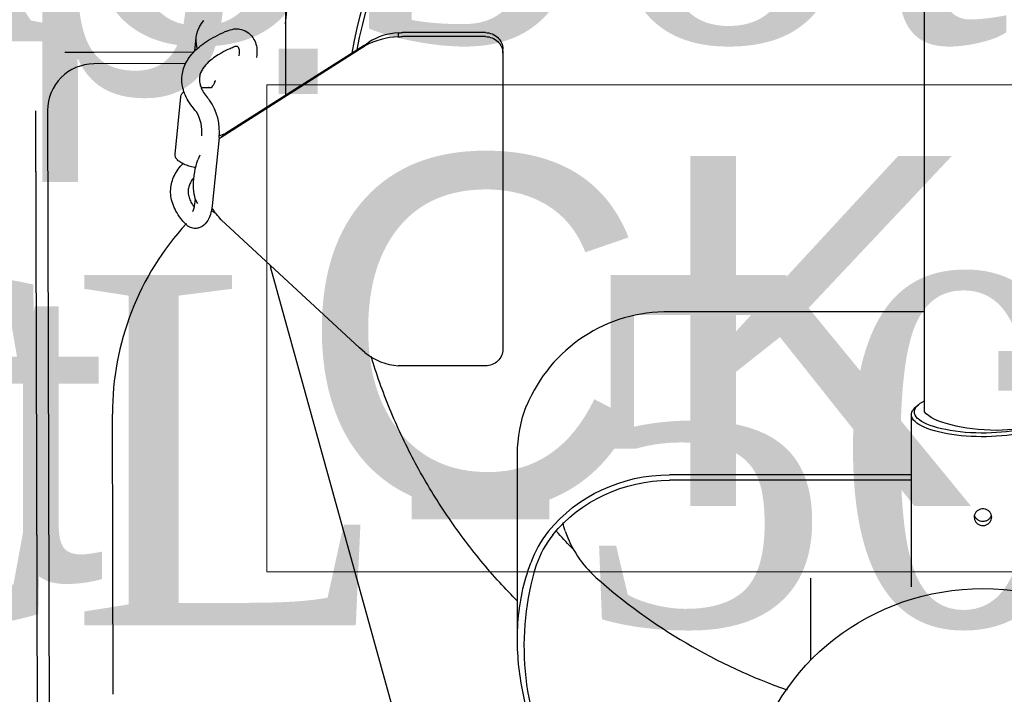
# Model space of a CAD drawing. Header units: millimetres. Extents: x 2985995 to 3127507, y -509231 to -458405.
# Tile 36 of 100: x 3023572 to 3023741, y -484620 to -484505. Entities that reach past the tile are written whole.
import ezdxf

# ---------------------------------------------------------------- set-up
doc = ezdxf.new("R2010")
doc.units = ezdxf.units.MM
doc.header["$LTSCALE"] = 1000
doc.header["$MEASUREMENT"] = 0
for name, color, linetype in [('ELECTRICAL', 7, 'CONTINUOUS'), ('Equipment', 5, 'CONTINUOUS'), ('Equipment Name', 7, 'CONTINUOUS')]:
    doc.layers.add(name, color=color, linetype=linetype)
doc.layers.add('Equip No.', color=1, linetype='CONTINUOUS', lineweight=15)
doc.styles.add('ARAIL', font='arial.ttf')
doc.styles.add('Arial', font='arial.ttf')
doc.styles.add('style12', font='BOOKOSI.TTF')

msp = doc.modelspace()

# ---------------------------------------------------------------- linework, layer by layer
at = {"layer": 'Equip No.', "elevation": 0}
msp.add_lwpolyline([(3023614.60004, -484515.93567), (3023874.36857, -484515.93567), (3023874.36857, -484599.35819), (3023614.60004, -484599.35819)], close=True, dxfattribs=at)
at = {"layer": 'Equipment'}
for p, q in [((3023617.80567, -484505.46484, 0.02452), (3023635.65185, -484327.94909, 0.02452)), ((3023727.26959, -484509.08439, 0.02452), (3023727.26959, -484380.41236, 0.02452)), ((3023617.80567, -484501.28521, 0.02452), (3023617.80567, -484517.72406, 0.02452)), ((3023602.24449, -484510.15577, 0.02452), (3023602.48087, -484507.80445, 0.02452)), ((3023637.09861, -484507.01778, 0.02452), (3023637.09861, -484507.70182, 0.02452)), ((3023652.01972, -484506.99328, 0.02452), (3023637.8202, -484506.99328, 0.02452)), ((3023652.01972, -484507.67732, 0.02452), (3023637.8202, -484507.67732, 0.02452)), ((3023631.23764, -484509.18859, 0.02452), (3023607.51636, -484524.26249, 0.02452)), ((3023631.23764, -484509.18859, 0.02452), (3023630.45618, -484509.81825, 0.02452)), ((3023630.45618, -484509.81825, 0.02452), (3023631.4002, -484509.27332, 0.02452)), ((3023631.23764, -484509.18859, 0.02452), (3023632.0706, -484508.62885, 0.02452)), ((3023727.26959, -484521.91844, 0.02452), (3023727.26959, -484509.08439, 0.02452)), ((3023579.96519, -484510.3469, 0.02452), (3023602.11073, -484510.28353, 0.02452)), ((3023579.96522, -484510.3569, 0.02452), (3023584.51806, -484510.34387, 0.02452)), ((3023584.51806, -484510.34387, 0.02452), (3023584.9652, -484510.34259, 0.02452)), ((3023584.9652, -484510.34259, 0.02452), (3023602.10023, -484510.29356, 0.02452)), ((3023606.7349, -484524.89215, 0.02452), (3023630.45618, -484509.81825, 0.02452)), ((3023609.84201, -484510.96934, 0.02452), (3023609.88903, -484510.50158, 0.02452)), ((3023612.87398, -484510.80167, 0.02452), (3023612.82696, -484511.26943, 0.02452)), ((3023655.01972, -484510.4964, 0.02452), (3023655.01972, -484509.81236, 0.02452)), ((3023655.01972, -484510.4964, 0.02452), (3023655.01972, -484561.2398, 0.02452)), ((3023600.68914, -484512.29761, 0.02452), (3023584.97093, -484512.34258, 0.02452)), ((3023598.85381, -484527.78737, 0.02452), (3023599.84135, -484517.96433, 0.02452)), ((3023575.44307, -484677.36052, 0.02452), (3023574.9942, -484520.4916, 0.02452)), ((3023575.43876, -484672.36051, 0.02452), (3023575.00383, -484520.36114, 0.02452)), ((3023577.00382, -484520.35541, 0.02452), (3023577.43876, -484672.35479, 0.02452)), ((3023727.26959, -484571.94482, 0.02452), (3023727.26959, -484521.91844, 0.02452)), ((3023606.7349, -484524.89215, 0.02452), (3023607.51636, -484524.26249, 0.02452)), ((3023606.40892, -484524.96718, 0.02452), (3023605.23328, -484536.66127, 0.02452)), ((3023603.09087, -484527.98045, 0.02452), (3023602.78664, -484528.78508, 0.02452)), ((3023602.24833, -484536.36118, 0.02452), (3023602.33956, -484535.45371, 0.02452)), ((3023605.42366, -484537.33944, 0.02452), (3023605.10018, -484537.29248, 0.02452)), ((3023605.42366, -484537.33944, 0.02452), (3023605.14952, -484537.05617, 0.02452)), ((3023630.45618, -484560.99353, 0.02452), (3023606.7349, -484539.03196, 0.02452)), ((3023639.48526, -484634.61828, 0.02452), (3023615.21786, -484547.09331, 0.02452)), ((3023727.26959, -484554.80438, 0.02452), (3023683.59098, -484554.80438, 0.02452)), ((3023631.4002, -484561.79013, 0.02452), (3023630.45618, -484560.99353, 0.02452)), ((3023652.01972, -484564.05888, 0.02452), (3023637.8202, -484564.05888, 0.02452)), ((3023725.68425, -484571.19038, 0.02452), (3023726.15712, -484570.76505, 0.02452)), ((3023588.26992, -484620.32359, 0.02452), (3023588.13257, -484572.32378, 0.02452)), ((3023725.01959, -484601.79187, 0.02452), (3023725.01959, -484572.42035, 0.02452)), ((3023657.51959, -484610.91136, 0.02452), (3023657.51959, -484579.18286, 0.02452)), ((3023725.01959, -484582.72942, 0.02452), (3023683.59098, -484582.72942, 0.02452)), ((3023725.01959, -484583.66911, 0.02452), (3023683.59098, -484583.66911, 0.02452)), ((3023707.76959, -484614.46459, 0.02452), (3023707.76959, -484600.6439, 0.02452))]:
    msp.add_line(p, q, dxfattribs=at)
for centre, radius, start, end in [((3023637.61491, -484520.6912, 0.02452), 12.99964, 92.2762082, 118.5592808), ((3023637.67613, -484517.47165, 0.02452), 10.46981, 93.1620665, 122.3709659), ((3023584.99379, -484520.33255, 0.02452), 7.99, 90.1639475, 180.1639475), ((3023596.99723, -484523.95534, 0.02452), 9.4646, 353.8623578, 34.8709672), ((3023596.59897, -484523.97705, 0.02452), 6.86112, 354.2284, 29.6741123), ((3023610.41343, -484528.68523, 0.02452), 5.28385, 134.1217312, 140.0904314), ((3023603.24341, -484541.2173, 0.02452), 4.13074, 47.0650347, 63.8805181), ((3023636.14237, -484572.18641, 0.02452), 48.01, 137.3976457, 180.1639475), ((3023616.66332, -484546.69253, 0.02452), 1.5, 185.721172, 195.496706), ((3023683.13718, -484580.79288, 0.02452), 25.99246, 88.9996299, 157.6665876), ((3023637.70851, -484554.12921, 0.02452), 9.92393, 230.5305629, 266.4764859), ((3023678.09398, -484604.49961, 0.02452), 19.47274, 141.7996058, 159.8817538), ((3023678.27713, -484604.55961, 0.02452), 18.67646, 141.8547553, 160.0489522), ((3023683.28334, -484586.42492, 0.02452), 18.5462, 198.7010799, 228.382955), ((3023705.9958, -484612.08183, 0.02452), 47.3585, 162.9384317, 207.4487327), ((3023736.02802, -484527.19053, 0.02452), 97.86021, 228.3293784, 250.7250327)]:
    msp.add_arc(centre, radius, start, end, dxfattribs=at)
at = {"layer": 'Equipment', "extrusion": (0, 0, -1)}
for centre, major_axis, ratio, start_param, end_param in [((3023737.51959, -484528.36547, 0.02452), (-110, 0), 0.939692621, 0.173716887, 1.477479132), ((3023737.51959, -484528.36547, 0.02452), (-109.25, 0), 0.939692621, 0.180372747, 1.476836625), ((3023642.1849, -484511.79602, 0.02452), (-39.70403, 3.99156), 0.340504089, -0.133602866, 0.225110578), ((3023637.8202, -484516.39021, 0.02452), (-10, 0), 0.939692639, 1.498574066, 1.570796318), ((3023637.8202, -484517.07425, 0.02452), (-10, 0), 0.939692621, 1.498574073, 1.570796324), ((3023652.01972, -484509.81236, 0.02452), (-3, 0), 0.939692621, 1.570796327, 3.141592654), ((3023652.01972, -484510.4964, 0.02452), (-3, 0), 0.939692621, 1.570796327, 3.141592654), ((3023590.12323, -484513.62851, 0.02452), (-15.6113, 1.56945), 0.340504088, 3.141592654, 3.167669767), ((3023604.81627, -484518.46448, 0.02452), (-4.97492, 0.50014), 0.340504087, 0, 0.020087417), ((3023603.97338, -484531.56114, 0.02452), (-0.71836, -4.94813), 0.367167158, 0.276304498, 2.112214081), ((3023652.01972, -484561.2398, 0.02452), (-3, 0), 0.939692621, 3.141592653, 4.71238898), ((3023637.8202, -484554.66195, 0.02452), (-10, 0), 0.939692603, 4.712388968, 4.784611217), ((3023737.26959, -484571.94482, 0.02452), (-11.75, 0), 0.309016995, 0, 0.552788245), ((3023737.26959, -484571.94482, 0.02452), (-11.75, 0), 0.309016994, 2.588804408, 6.283185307), ((3023683.59098, -484579.18286, 0.02452), (-26.07139, 0), 0.939692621, 0, 0.347984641), ((3023737.26959, -484572.42035, 0.02452), (-12.25, 0), 0.309016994, 3.141592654, 6.614112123), ((3023737.26959, -484571.94482, 0.02452), (-10.25087, 0.76951), 0.299841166, 2.896276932, 6.037869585), ((3023683.59098, -484607.22851, 0.02452), (-26.07139, 0), 0.939692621, 0.647162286, 1.570796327), ((3023683.59098, -484607.22851, 0.02452), (-25.07139, 0), 0.939692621, 0.647162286, 1.570796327), ((3023684.26961, -484586.64114, 0.02452), (-19.49951, 0), 0.951056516, -0.310045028, -0.235291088), ((3023683.59098, -484577.47276, 0.02452), (-25.07139, 0), 0.939692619, -0.706986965, -0.683492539), ((3023737.51959, -484534.17981, 0.02452), (-96, 0), 0.939692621, -0.747185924, -0.706987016), ((3023737.26959, -484600.6439, 0.02452), (-29.5, 0), 0.951056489, -0.000000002, 0.00755953), ((3023737.26959, -484640.50709, 0.02452), (-40.25, 0), 0.951056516, 0.200028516, 2.941564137)]:
    msp.add_ellipse(centre, major_axis=major_axis, ratio=ratio, start_param=start_param, end_param=end_param, dxfattribs=at)
at = {"layer": 'Equipment'}
for points, knots in [([(3023602.56007, -484520.58067, 0.02452), (3023602.35229, -484520.34921, 0.02452), (3023601.84316, -484519.7747, 0.02452), (3023601.08735, -484518.70442, 0.02452), (3023600.46171, -484517.44235, 0.02452), (3023600.0923, -484516.16469, 0.02452), (3023599.98746, -484514.91207, 0.02452), (3023600.1318, -484513.70362, 0.02452), (3023600.50839, -484512.55273, 0.02452), (3023601.10513, -484511.45929, 0.02452), (3023601.92103, -484510.41825, 0.02452), (3023602.96193, -484509.42667, 0.02452), (3023604.23763, -484508.48608, 0.02452), (3023605.72135, -484507.61549, 0.02452), (3023607.05976, -484506.9838, 0.02452), (3023607.80181, -484506.67979, 0.02452), (3023607.99534, -484506.60102, 0.02452)], [0, 0, 0, 0, 0.043134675, 0.125704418, 0.206935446, 0.285322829, 0.360423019, 0.433151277, 0.505212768, 0.577944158, 0.652913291, 0.73084181, 0.811405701, 0.893583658, 0.976353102, 1, 1, 1, 1]), ([(3023607.99547, -484506.60243, 0.02452), (3023608.44255, -484506.4644, 0.02452), (3023609.13776, -484506.26763, 0.02452), (3023610.34642, -484506.40402, 0.02452), (3023611.47793, -484506.96145, 0.02452), (3023612.36476, -484507.98097, 0.02452), (3023612.88379, -484509.30252, 0.02452), (3023612.88544, -484510.21743, 0.02452), (3023612.87393, -484510.80174, 0.02452)], [0, 0, 0, 0, 0.168918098, 0.307889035, 0.491912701, 0.681924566, 0.825370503, 1, 1, 1, 1]), ([(3023609.11229, -484509.38533, 0.02452), (3023608.80219, -484509.51314, 0.02452), (3023608.05226, -484509.82507, 0.02452), (3023606.84622, -484510.42329, 0.02452), (3023605.67726, -484511.13998, 0.02452), (3023604.72043, -484511.87987, 0.02452), (3023603.98894, -484512.62068, 0.02452), (3023603.46951, -484513.35299, 0.02452), (3023603.14516, -484514.07776, 0.02452), (3023603.00046, -484514.82416, 0.02452), (3023603.04784, -484515.59227, 0.02452), (3023603.295, -484516.4066, 0.02452), (3023603.71973, -484517.23511, 0.02452), (3023604.25403, -484517.97588, 0.02452), (3023604.62902, -484518.39556, 0.02452), (3023604.76238, -484518.54357, 0.02452)], [0, 0, 0, 0, 0.043676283, 0.125128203, 0.206195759, 0.286960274, 0.367736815, 0.449249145, 0.533217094, 0.622777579, 0.720739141, 0.802781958, 0.881251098, 0.964426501, 1, 1, 1, 1]), ([(3023609.88908, -484510.50155, 0.02452), (3023609.89369, -484510.29115, 0.02452), (3023609.90117, -484509.96904, 0.02452), (3023609.76682, -484509.59522, 0.02452), (3023609.63462, -484509.42761, 0.02452), (3023609.41567, -484509.29401, 0.02452), (3023609.23702, -484509.34388, 0.02452), (3023609.11208, -484509.38396, 0.02452)], [0, 0, 0, 0, 0.137693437, 0.250829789, 0.425585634, 0.665272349, 1, 1, 1, 1]), ([(3023605.06099, -484516.38288, 0.02452), (3023605.15887, -484516.2856, 0.02452), (3023605.39276, -484516.04785, 0.02452), (3023605.63722, -484515.66663, 0.02452), (3023605.68034, -484515.41913, 0.02452), (3023605.69816, -484515.30207, 0.02452)], [0, 0, 0, 0, 0.240905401, 0.697347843, 1, 1, 1, 1]), ([(3023599.85868, -484517.90667, 0.02452), (3023599.90083, -484517.74613, 0.02452), (3023599.98024, -484517.46436, 0.02452), (3023600.22535, -484517.22148, 0.02452), (3023600.37839, -484517.10726, 0.02452), (3023600.39762, -484517.09341, 0.02452)], [0, 0, 0, 0, 0.1120288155, 0.2329864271, 0.2500779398, 0.2500779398, 0.2500779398, 0.2500779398]), ([(3023603.31289, -484516.38043, 0.02452), (3023603.3739, -484516.37855, 0.02452), (3023603.77202, -484516.36988, 0.02452), (3023604.16452, -484516.38564, 0.02452), (3023604.55662, -484516.40378, 0.02452)], [0.8165173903, 0.8165173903, 0.8165173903, 0.8165173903, 0.8446505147, 1, 1, 1, 1]), ([(3023604.55662, -484516.40378, 0.02452), (3023604.62999, -484516.40701, 0.02452), (3023604.76023, -484516.41208, 0.02452), (3023604.93852, -484516.39761, 0.02452), (3023605.05176, -484516.37397, 0.02452), (3023605.09109, -484516.35928, 0.02452), (3023605.09478, -484516.35696, 0.02452), (3023605.09472, -484516.35693, 0.02452)], [0, 0, 0, 0, 0.2091230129, 0.4365596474, 0.6225632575, 0.7696891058, 0.8209242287, 0.8209242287, 0.8209242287, 0.8209242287]), ([(3023602.39627, -484530.12859, 0.02452), (3023602.32865, -484530.11531, 0.02452), (3023601.91837, -484530.03129, 0.02452), (3023601.21199, -484529.84717, 0.02452), (3023600.3561, -484529.52824, 0.02452), (3023599.64897, -484529.14491, 0.02452), (3023599.16631, -484528.73222, 0.02452), (3023598.87123, -484528.25889, 0.02452), (3023598.85998, -484527.95563, 0.02452), (3023598.85692, -484527.78682, 0.02452)], [0.184006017, 0.184006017, 0.184006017, 0.184006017, 0.2112712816, 0.350562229, 0.4910413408, 0.6340180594, 0.7819018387, 0.8971534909, 1, 1, 1, 1]), ([(3023600.63201, -484539.75898, 0.02452), (3023600.42424, -484539.52752, 0.02452), (3023599.91511, -484538.95301, 0.02452), (3023599.1593, -484537.88273, 0.02452), (3023598.53366, -484536.62066, 0.02452), (3023598.16425, -484535.343, 0.02452), (3023598.05941, -484534.09038, 0.02452), (3023598.20375, -484532.88193, 0.02452), (3023598.58034, -484531.73104, 0.02452), (3023599.17708, -484530.6376, 0.02452), (3023599.76656, -484529.88546, 0.02452), (3023600.13794, -484529.48845, 0.02452), (3023600.20221, -484529.42167, 0.02452)], [0, 0, 0, 0, 0.0431346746, 0.1257044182, 0.2069354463, 0.285322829, 0.3604230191, 0.4331512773, 0.5052127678, 0.5779441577, 0.6529132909, 0.6682260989, 0.6682260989, 0.6682260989, 0.6682260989]), ([(3023602.09603, -484531.79761, 0.02452), (3023601.88871, -484532.04173, 0.02452), (3023601.54092, -484532.5325, 0.02452), (3023601.2171, -484533.25607, 0.02452), (3023601.07241, -484534.00247, 0.02452), (3023601.11979, -484534.77058, 0.02452), (3023601.36694, -484535.58491, 0.02452), (3023601.72149, -484536.27652, 0.02452), (3023602.02112, -484536.72166, 0.02452), (3023602.13596, -484536.87921, 0.02452)], [0.3681623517, 0.3681623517, 0.3681623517, 0.3681623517, 0.4492491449, 0.533217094, 0.6227775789, 0.7207391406, 0.8027819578, 0.8812510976, 0.9241607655, 0.9241607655, 0.9241607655, 0.9241607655]), ([(3023601.91396, -484537.62284, 0.02452), (3023601.91383, -484537.62263, 0.02452), (3023601.91161, -484537.61642, 0.02452), (3023601.96218, -484537.52942, 0.02452), (3023602.07963, -484537.24302, 0.02452), (3023602.18948, -484536.81888, 0.02452), (3023602.22681, -484536.53765, 0.02452), (3023602.24969, -484536.361, 0.02452)], [0.5375488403, 0.5375488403, 0.5375488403, 0.5375488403, 0.5425057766, 0.6547518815, 0.8064786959, 0.897779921, 1, 1, 1, 1]), ([(3023605.23193, -484536.66143, 0.02452), (3023605.14497, -484537.22854, 0.02452), (3023604.99574, -484538.1075, 0.02452), (3023604.42009, -484539.35284, 0.02452), (3023603.76007, -484540.07752, 0.02452), (3023602.9614, -484540.45798, 0.02452), (3023602.23439, -484540.56987, 0.02452), (3023601.39796, -484540.40448, 0.02452), (3023600.93228, -484540.02485, 0.02452), (3023600.63287, -484539.7594, 0.02452)], [0, 0, 0, 0, 0.185136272, 0.337587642, 0.545688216, 0.631786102, 0.71938321, 0.840231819, 1, 1, 1, 1]), ([(3023606.7349, -484539.03196, 0.02452), (3023606.49391, -484538.68469, 0.02452), (3023606.21229, -484538.37157, 0.02452), (3023605.72682, -484537.81408, 0.02452), (3023605.52595, -484537.56931, 0.02452), (3023605.42366, -484537.33944, 0.02452)], [0, 0, 0, 0, 0.5, 0.5, 1, 1, 1, 1]), ([(3023657.5114, -484604.37791, 0.02452), (3023656.47929, -484603.33058, 0.02452), (3023654.34178, -484601.06898, 0.02452), (3023651.24004, -484597.48045, 0.02452), (3023648.21189, -484593.62359, 0.02452), (3023645.37747, -484589.63823, 0.02452), (3023642.74289, -484585.53305, 0.02452), (3023640.3138, -484581.31701, 0.02452), (3023638.09543, -484576.9993, 0.02452), (3023636.09246, -484572.58922, 0.02452), (3023634.30937, -484568.09671, 0.02452), (3023633.14579, -484564.69101, 0.02452), (3023632.56076, -484562.79251, 0.02452), (3023632.45074, -484562.42799, 0.02452)], [0.5594419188, 0.5594419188, 0.5594419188, 0.5594419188, 0.5877431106, 0.6193901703, 0.6510288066, 0.6826588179, 0.7142800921, 0.7458926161, 0.7774964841, 0.8090919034, 0.840679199, 0.8722588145, 0.8797480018, 0.8797480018, 0.8797480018, 0.8797480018]), ([(3023737.26959, -484591.42271, 0.02452), (3023737.1024, -484591.42271, 0.02452), (3023736.93291, -484591.39425, 0.02452), (3023736.77518, -484591.3399, 0.02452), (3023736.61747, -484591.28557, 0.02452), (3023736.46718, -484591.20393, 0.02452), (3023736.33653, -484591.10213, 0.02452), (3023736.20528, -484590.99986, 0.02452), (3023736.09022, -484590.87446, 0.02452), (3023736.00078, -484590.73669, 0.02452), (3023735.91106, -484590.59848, 0.02452), (3023735.84465, -484590.44399, 0.02452), (3023735.80719, -484590.28645, 0.02452), (3023735.76991, -484590.1297, 0.02452), (3023735.76026, -484589.9656, 0.02452), (3023735.77906, -484589.80792, 0.02452), (3023735.79777, -484589.65109, 0.02452), (3023735.84511, -484589.49632, 0.02452), (3023735.91713, -484589.356, 0.02452), (3023735.98934, -484589.2153, 0.02452), (3023736.08831, -484589.08526, 0.02452), (3023736.20596, -484588.97591, 0.02452), (3023736.32438, -484588.86584, 0.02452), (3023736.46501, -484588.77368, 0.02452), (3023736.6163, -484588.70656, 0.02452), (3023736.76763, -484588.63942, 0.02452), (3023736.93386, -484588.59548, 0.02452), (3023737.10108, -484588.57821, 0.02452), (3023737.26723, -484588.56105, 0.02452), (3023737.43896, -484588.56975, 0.02452), (3023737.60197, -484588.60361, 0.02452), (3023737.76448, -484588.63737, 0.02452), (3023737.92278, -484588.69705, 0.02452), (3023738.06398, -484588.77806, 0.02452), (3023738.20588, -484588.85947, 0.02452), (3023738.33442, -484588.96466, 0.02452), (3023738.43914, -484589.08557, 0.02452), (3023738.54442, -484589.20713, 0.02452), (3023738.62854, -484589.348, 0.02452), (3023738.68444, -484589.49699, 0.02452), (3023738.7402, -484589.64559, 0.02452), (3023738.76942, -484589.80643, 0.02452), (3023738.76959, -484589.96621, 0.02452), (3023738.76976, -484590.12493, 0.02452), (3023738.74127, -484590.28698, 0.02452), (3023738.68655, -484590.43878, 0.02452), (3023738.63185, -484590.59054, 0.02452), (3023738.54945, -484590.73621, 0.02452), (3023738.44614, -484590.86353, 0.02452), (3023738.34215, -484590.99169, 0.02452), (3023738.21411, -484591.10477, 0.02452), (3023738.07248, -484591.193, 0.02452), (3023737.93039, -484591.28152, 0.02452), (3023737.77066, -484591.34744, 0.02452), (3023737.60656, -484591.38481, 0.02452), (3023737.49643, -484591.4099, 0.02452), (3023737.38265, -484591.42271, 0.02452), (3023737.26959, -484591.42271, 0.02452)], [0, 0, 0, 0, 0.053431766, 0.053431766, 0.053431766, 0.106846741, 0.106846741, 0.106846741, 0.160513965, 0.160513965, 0.160513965, 0.214362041, 0.214362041, 0.214362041, 0.267935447, 0.267935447, 0.267935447, 0.321206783, 0.321206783, 0.321206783, 0.374619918, 0.374619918, 0.374619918, 0.428396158, 0.428396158, 0.428396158, 0.482193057, 0.482193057, 0.482193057, 0.535637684, 0.535637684, 0.535637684, 0.588907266, 0.588907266, 0.588907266, 0.642444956, 0.642444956, 0.642444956, 0.696283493, 0.696283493, 0.696283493, 0.749985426, 0.749985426, 0.749985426, 0.803321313, 0.803321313, 0.803321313, 0.856635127, 0.856635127, 0.856635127, 0.910302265, 0.910302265, 0.910302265, 0.96414971, 0.96414971, 0.96414971, 1, 1, 1, 1]), ([(3023737.26959, -484590.72742, 0.02452), (3023737.10275, -484590.72742, 0.02452), (3023736.93361, -484590.69882, 0.02452), (3023736.77622, -484590.64428, 0.02452), (3023736.61887, -484590.58976, 0.02452), (3023736.46894, -484590.50788, 0.02452), (3023736.33851, -484590.40591, 0.02452), (3023736.20718, -484590.30323, 0.02452), (3023736.09201, -484590.17738, 0.02452), (3023736.00235, -484590.03921, 0.02452), (3023735.92267, -484589.91641, 0.02452), (3023735.86121, -484589.78085, 0.02452), (3023735.82194, -484589.64179, 0.02452)], [0, 0, 0, 0, 0.0532961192, 0.0532961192, 0.0532961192, 0.1065673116, 0.1065673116, 0.1065673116, 0.1602132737, 0.1602132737, 0.1602132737, 0.2079059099, 0.2079059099, 0.2079059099, 0.2079059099]), ([(3023738.72131, -484589.62687, 0.02452), (3023738.71211, -484589.66107, 0.02452), (3023738.70163, -484589.69495, 0.02452), (3023738.68988, -484589.72835, 0.02452), (3023738.63645, -484589.88033, 0.02452), (3023738.5555, -484590.02659, 0.02452), (3023738.45367, -484590.15487, 0.02452), (3023738.35086, -484590.28439, 0.02452), (3023738.22394, -484590.39912, 0.02452), (3023738.08319, -484590.4891, 0.02452), (3023737.94173, -484590.57952, 0.02452), (3023737.78235, -484590.6474, 0.02452), (3023737.6183, -484590.68646, 0.02452), (3023737.50451, -484590.71355, 0.02452), (3023737.38665, -484590.72742, 0.02452), (3023737.26959, -484590.72742, 0.02452)], [0.7905372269, 0.7905372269, 0.7905372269, 0.7905372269, 0.8022119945, 0.8022119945, 0.8022119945, 0.8553228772, 0.8553228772, 0.8553228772, 0.9089597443, 0.9089597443, 0.9089597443, 0.9628812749, 0.9628812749, 0.9628812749, 1, 1, 1, 1]), ([(3023663.1861, -484634.49687, 0.02452), (3023662.70188, -484633.35485, 0.02452), (3023662.20896, -484632.15879, 0.02452), (3023661.23898, -484629.65229, 0.02452), (3023660.76192, -484628.34176, 0.02452), (3023659.86197, -484625.60436, 0.02452), (3023659.43914, -484624.17743, 0.02452), (3023658.69055, -484621.21285, 0.02452), (3023658.36487, -484619.67515, 0.02452), (3023657.85567, -484616.50375, 0.02452), (3023657.67227, -484614.87002, 0.02452), (3023657.49242, -484611.53261, 0.02452), (3023657.4961, -484609.82892, 0.02452), (3023657.73109, -484606.38936, 0.02452), (3023657.96255, -484604.65353, 0.02452), (3023658.68567, -484601.19944, 0.02452), (3023659.17738, -484599.48143, 0.02452), (3023659.80938, -484597.80179, 0.02452)], [0, 0, 0, 0, 0.125, 0.125, 0.25, 0.25, 0.375, 0.375, 0.5, 0.5, 0.625, 0.625, 0.75, 0.75, 0.875, 0.875, 1, 1, 1, 1]), ([(3023725.01703, -484601.8939, 0.02452), (3023725.02021, -484601.89932, 0.02452), (3023725.02963, -484601.87887, 0.02452), (3023725.018, -484601.80815, 0.02452), (3023725.01639, -484601.79793, 0.02452)], [0.97417030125, 0.97417030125, 0.97417030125, 0.97417030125, 0.9968169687, 1, 1, 1, 1])]:
    msp.add_open_spline(points, degree=3, knots=knots, dxfattribs=at)
msp.add_rational_spline([(3023604.57058, -484516.43492, 0.02452), (3023604.5647, -484516.40354, 0.02452), (3023604.55621, -484516.40378, 0.02452)], [1, 0.930296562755, 0.893769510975], degree=2, dxfattribs=at)
msp.add_open_spline([(3023606.41906, -484524.6303, 0.02452), (3023606.79539, -484524.48385, 0.02452), (3023607.16978, -484524.36188, 0.02452), (3023607.51636, -484524.26249, 0.02452)], degree=3, dxfattribs=at)

# ---------------------------------------------------------------- texts
at = {"layer": 'ELECTRICAL', "color": 7, "insert": (3023148.25629, -484467.51733, 0), "char_height": 50, "width": 674.1996605, "attachment_point": 1, "style": 'ARAIL'}
msp.add_mtext('2Nos.5/15Amp.\\PSwitch Socket @1100mm Ht.FFL.', dxfattribs=at)
at = {"layer": 'Equip No.', "color": 7, "insert": (3023368.85125, -484528.09694, 1117.38829), "char_height": 60, "attachment_point": 1, "style": 'Arial'}
msp.add_mtext_dynamic_manual_height_columns('\\pxqc;CK-16', width=739.3571968, gutter_width=15, heights=[46.53479], dxfattribs=at)
at = {"layer": 'Equipment Name', "color": 0, "insert": (3023520.25813, -484448.4853, 0.12379), "char_height": 60, "width": 685.0221631, "attachment_point": 1, "style": 'style12'}
msp.add_mtext('Robot Coupe CL-50\\PTable Top', dxfattribs=at)

doc.saveas('drawing.dxf')
